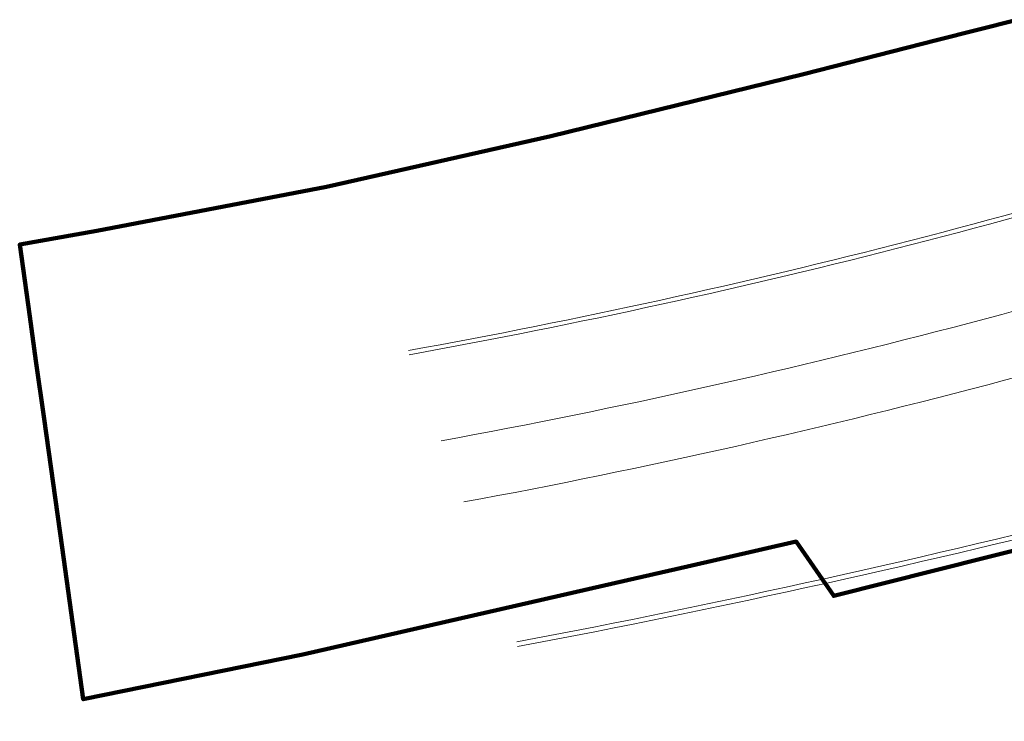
# Model space of a CAD drawing. Extents: x 168554 to 174410, y 515675 to 521218.
# Tile 14 of 110: x 171668 to 171738, y 518967 to 519017. Entities that reach past the tile are written whole.
import ezdxf

# ---------------------------------------------------------------- set-up
doc = ezdxf.new("R2010")
doc.units = 0
doc.header["$MEASUREMENT"] = 0
doc.layers.add('Algemeen - 1411 Basislijnen deelgebieden', color=5, linetype='Continuous', lineweight=90)
doc.layers.add('Algemeen - Fase Ontsluitingsweg - 1070 Ondergrond 2', color=7, linetype='Continuous', lineweight=9)

msp = doc.modelspace()

# ---------------------------------------------------------------- linework, layer by layer
at = {"layer": 'Algemeen - 1411 Basislijnen deelgebieden'}
msp.add_lwpolyline([(171744.1, 518980.9), (171725.991, 518976.331), (171723.343, 518980.18), (171715.644, 518978.422), (171710.571, 518977.263), (171688.4, 518972.2), (171672.863, 518969.028), (171671.363, 518979.763), (171670.091, 518988.863), (171669.518, 518992.961), (171669.079, 518996.101), (171668.366, 519001.204), (171673.824, 519002.184), (171690.096, 519005.278), (171705.962, 519008.871), (171723.854, 519013.269), (171733.266, 519015.664), (171738.968, 519017.115)], dxfattribs=at)
at = {"layer": 'Algemeen - Fase Ontsluitingsweg - 1070 Ondergrond 2'}
for centre, radius, start, end in [((171607.506, 519482.272), 496.5, 280.25434, 288.65647), ((171607.506, 519482.272), 496.8, 280.25434, 288.65647), ((171607.506, 519482.272), 503.2, 280.38414, 289.1081), ((171607.506, 519482.272), 507.75, 280.4744, 289.32748), ((171568.987, 519683.168), 722.729, 280.730278, 287.781416), ((171568.987, 519683.168), 723.066, 280.730278, 287.781509), ((171600.79, 519561.668), 622.102, 280.315679, 290.694354)]:
    msp.add_arc(centre, radius, start, end, dxfattribs=at)

doc.saveas('drawing.dxf')
